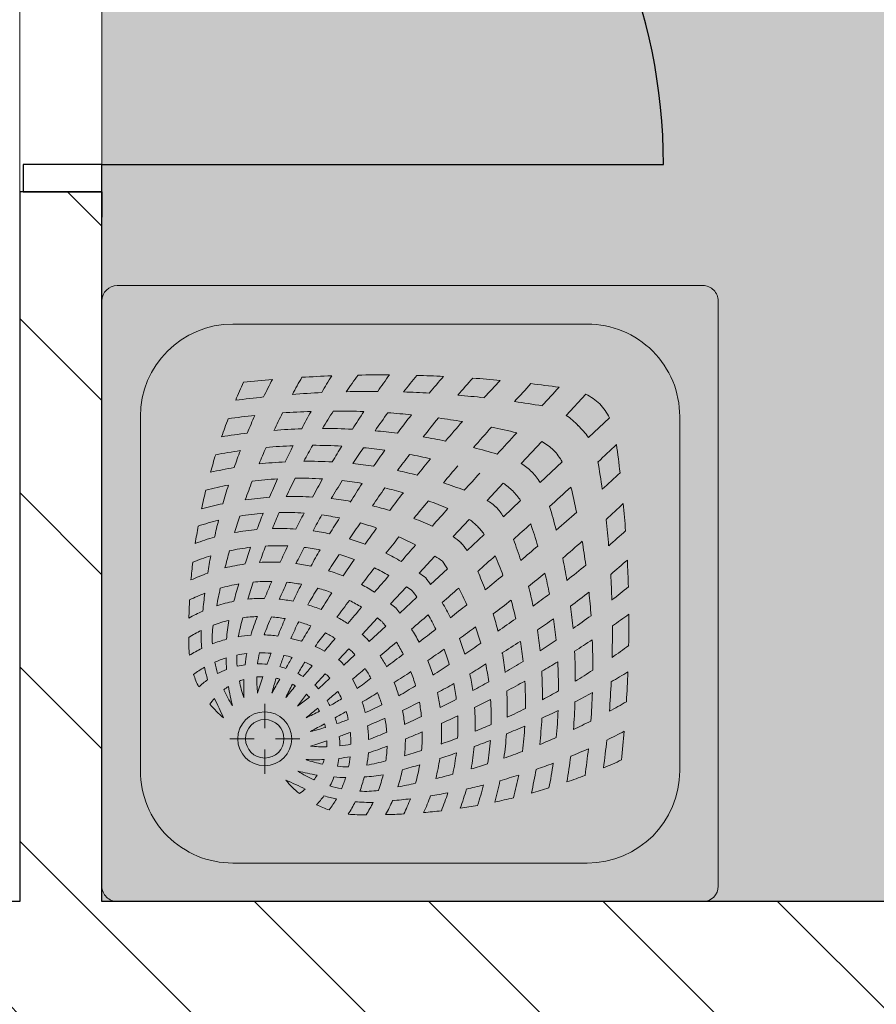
# Model space of a CAD drawing. Header units: millimetres. Extents: x -40063 to 512011, y 350190 to 687060.
# Tile 244 of 256: x 257473 to 258723, y 442857 to 444296. Entities that reach past the tile are written whole.
import ezdxf
from ezdxf.enums import TextEntityAlignment as Align

# ---------------------------------------------------------------- set-up
doc = ezdxf.new("R2010")
doc.units = ezdxf.units.MM
doc.layers.get('0').update_dxf_attribs({"color": 8})
for name, color, linetype in [('Elementy Modelu - Strefy', 8, 'Continuous'), ('Konstrukcja - Ściany zew', 8, 'Continuous'), ('Wnętrze - Umeblowanie', 8, 'Continuous')]:
    doc.layers.add(name, color=color, linetype=linetype)
doc.styles.get("Standard").update_dxf_attribs({"font": 'arial.ttf'})
pattern_1 = [(45, (2007650.3, -1666877.53), (-127.279217, 127.279217), [])]

# ---------------------------------------------------------------- blocks, each defined once
blk = doc.blocks.new('prysznice_0.50_95', base_point=(4418026.4, -2103582.6))
at = {"layer": 'Elementy Modelu - Strefy', "linetype": 'Continuous', "lineweight": 0}
blk.add_hatch(color=255, dxfattribs=at).paths.add_polyline_path([(4416989, -2102322.4), (4416989, -2104922.4), (4419656, -2104922.4), (4419656, -2102322.4)])
at = {"linetype": 'Continuous', "lineweight": 0, "flags": 1}
for tag in ['ROOM_NAME', 'ROOM_NUMBER', 'ROOM_AREA', 'ROOM_PERIM', 'ROOM_WALLS_SURF', 'ROOM_DOORS_SURF', 'ROOM_WINDS_SURF', 'ROOM_BASELEV', 'ROOM_HEIGHT', 'ROOM_NET_AREA', 'ROOM_REDUCED_AREA', 'ROOM_CALC_AREA', 'ROOM_VOLUME']:
    blk.add_attdef(tag, text='', height=200, dxfattribs=at).set_placement((4418026.4, -2103639.7), align=Align.BOTTOM_LEFT)
blk = doc.blocks.new('Symbol Brodzik 16')
at = {"layer": 'Wnętrze - Umeblowanie', "color": 252, "linetype": 'Continuous', "lineweight": 5}
for p, q in [((877.6, 900), (22.6, 900)), ((0.1, 22.5), (0.1, 877.5)), ((900.1, 22.5), (900.1, 877.5)), ((708.8, 843.8), (191.3, 843.8)), ((56.3, 191.2), (56.3, 708.8)), ((237.9, 713.4), (237.9, 677.7)), ((843.8, 191.2), (843.8, 708.8)), ((222.3, 662.2), (186.7, 662.2)), ((289, 662.2), (253.4, 662.2)), ((237.9, 646.7), (237.9, 611)), ((303.1, 601.4), (285.8, 614.3)), ((298.6, 597), (285.8, 614.3)), ((326.3, 567.3), (310.9, 583.8)), ((332.8, 573.8), (316.3, 589.1)), ((360.6, 530.5), (345.5, 546.7)), ((369.5, 539.5), (353.4, 554.6)), ((414.4, 497.7), (390.4, 520)), ((402.4, 485.6), (380, 509.6)), ((460.1, 455.1), (435.1, 478.4)), ((444.9, 440), (421.6, 465)), ((504.6, 413.7), (480, 436.6)), ((486.4, 395.4), (463.5, 420)), ((558.4, 363.5), (533.3, 387)), ((536.5, 341.6), (513.1, 366.8)), ((611.4, 314.2), (586.2, 337.6)), ((585.9, 288.6), (562.4, 313.8)), ((672.3, 257.5), (639.9, 287.6)), ((642.6, 227.8), (612.4, 260.2)), ((741.2, 193.2), (710.4, 221.9)), ((706.8, 158.9), (678.1, 189.6)), ((708.8, 56.2), (191.3, 56.2)), ((877.6, 0), (22.6, 0))]:
    blk.add_line(p, q, dxfattribs=at)
for radius in [39.4, 28.1]:
    blk.add_circle((237.9, 662.2), radius, dxfattribs=at)
for centre, radius, start, end in [((22.6, 877.5), 22.5, 90, 180), ((877.6, 877.5), 22.5, 0, 90), ((191.3, 708.8), 135, 90, 180), ((708.8, 708.8), 135, 0, 90), ((374.7, 636.4), 136.6, 108.2589, 116.5791), ((200.5, 669.4), 163.2, 29.6354, 36.3675), ((380, 567.9), 205.3, 88.3128, 95.6344), ((193.4, 668.2), 196.3, 25.9651, 31.9952), ((219, 667.5), 197.6, 26.2829, 32.3063), ((395.4, -91.5), 864.6, 86.9845, 88.7448), ((221.1, 663.6), 222, 23.6301, 29.5143), ((202.7, 655.5), 265.1, 20.8026, 26.059), ((395.4, -91.5), 864.6, 83.3288, 85.055), ((215.6, 651.8), 280.4, 19.5061, 24.9124), ((192.8, 643.9), 327.2, 17.2778, 22.1643), ((395.4, -91.5), 864.6, 79.7831, 81.4836), ((191.1, 641.3), 354.1, 15.4246, 20.2098), ((220.9, 672.4), 126.6, 35.2917, 42.9165), ((390.6, 519.6), 235.5, 101.8201, 106.3724), ((390.6, 519.6), 235.5, 88.6469, 95.0662), ((335.7, -157.6), 914.5, 82.7867, 84.4272), ((390.6, 519.6), 235.5, 81.5102, 81.7327), ((158.7, 633.5), 409.9, 13.5731, 17.8969), ((91.4, 620.8), 500.5, 11.8149, 15.5001), ((395.4, -91.5), 864.6, 76.2338, 78.0955), ((68.3, 610.9), 550.3, 10.9345, 14.4671), ((374.7, 636.4), 136.6, 129.196, 140.9462), ((-112.4, 1576.4), 935.1, 294.0484, 295.9579), ((235.4, 665.6), 93.2, 48.7297, 55.3816), ((385.9, 555.8), 183, 101.3677, 106.7778), ((200.5, 669.4), 163.2, 17.6042, 23.8079), ((384.8, 618.5), 120.4, 80.9202, 93.938), ((193.4, 668.2), 196.3, 14.6813, 21.0162), ((234.2, -308.9), 1059.9, 80.7899, 80.837), ((219, 667.5), 197.6, 13.8019, 20.7098), ((335.7, -157.6), 914.5, 79.3162, 80.9273), ((335.7, -157.6), 914.5, 75.9876, 77.5746), ((7.9, 599.1), 635.5, 9.7539, 12.944), ((395.4, -91.5), 864.6, 72.6704, 74.4434), ((-79.7, 590.9), 746.4, 8.2388, 11.0494), ((385.9, 555.8), 183, 114.6682, 122.9443), ((235.4, 665.6), 93.2, 32.1387, 37.3696), ((220.9, 672.4), 126.6, 21.1122, 27.6146), ((221.1, 663.6), 222, 11.3577, 18.0521), ((234.2, -308.9), 1059.9, 77.8137, 79.2341), ((207.7, 655.7), 260.2, 9.8051, 15.9308), ((234.2, -308.9), 1059.9, 74.7822, 76.1739), ((218.9, 651.9), 277.2, 8.1122, 14.298), ((335.7, -157.6), 914.5, 72.6385, 74.4189), ((395.4, -91.5), 864.6, 68.9788, 70.8399), ((-197.6, 578.4), 888.9, 7.0667, 9.5129), ((361.1, 416.1), 302.7, 98.8716, 104.2822), ((361.1, 416.1), 302.7, 90.9431, 94.1785), ((361.1, 416.1), 302.7, 80.5246, 85.8025), ((99.3, -526.4), 1279.6, 73.4331, 74.6143), ((192.8, 643.9), 327.2, 6.8416, 12.3555), ((234.2, -308.9), 1059.9, 71.9075, 73.2752), ((191.1, 641.3), 354.1, 5.2184, 10.5629), ((335.7, -157.6), 914.5, 69.2927, 70.9472), ((-387.1, 557.8), 1103.9, 6.1761, 8.2184), ((366.8, 477.9), 225.7, 101.3517, 107.6931), ((237.9, 662.1), 67.7, 26.6695, 27), ((311.3, 389.2), 303.6, 87.4738, 92.4325), ((235.4, 665.6), 93.2, 16.8111, 21.1202), ((359.1, 534.3), 168.8, 89.6302, 95.1753), ((220.9, 672.4), 126.6, 8.378, 13.7023), ((311.3, 389.2), 303.6, 80.2718, 83.408), ((200.5, 669.4), 163.2, 6.7115, 11.9035), ((302.9, 275.5), 433.5, 75.0459, 78.8273), ((193.4, 668.2), 196.3, 4.2183, 9.5363), ((219, 667.5), 197.6, 1.6025, 7.7855), ((99.3, -526.4), 1279.6, 70.9149, 72.0683), ((158.7, 633.5), 409.9, 4.3349, 9.1453), ((91.4, 620.8), 500.5, 3.9186, 8.0135), ((234.2, -308.9), 1059.9, 68.9949, 70.5553), ((395.4, -91.5), 864.6, 65.1461, 67.0472), ((-758.8, 507.8), 1504.2, 5.9584, 7.5213), ((-1096.8, 492.2), 1866.4, 4.8823, 6.1801), ((289.4, 355.6), 341.9, 68.1808, 73.0545), ((221.1, 663.6), 222, 359.6929, 6.0044), ((150.6, -319.6), 1047.7, 72.4325, 73.8593), ((207.7, 655.7), 260.2, 359.1728, 5.1844), ((68.3, 610.9), 550.3, 3.4001, 7.2825), ((335.7, -157.6), 914.5, 65.8073, 67.5698), ((325.5, 475.6), 198.2, 89.1874, 95.9965), ((3.2, -303.5), 1021.8, 71.4234, 72.8305), ((235.4, 665.6), 93.2, 359.6842, 5.0775), ((220.9, 672.4), 126.6, 353.8386, 0.11), ((325.5, 475.6), 198.2, 78.8788, 83.6226), ((200.5, 669.4), 163.2, 354.1913, 0.2556), ((193.4, 668.2), 196.3, 352.6245, 358.5286), ((161.1, 64), 641.3, 66.5712, 69.1241), ((-149.3, -781.7), 1560.9, 66.7074, 67.6945), ((150.6, -319.6), 1047.7, 69.3837, 70.7871), ((218.9, 651.9), 277.2, 357.4706, 3.6927), ((99.3, -526.4), 1279.6, 68.541, 69.6743), ((7.9, 599.1), 635.5, 2.9751, 6.4514), ((234.2, -308.9), 1059.9, 66.1054, 67.5253), ((335.7, -157.6), 914.5, 62.1533, 63.9448), ((-722, -1235.3), 2148.1, 60.8239, 61.4453), ((172.3, 139.7), 528.8, 73.0453, 75.4872), ((3.2, -303.5), 1021.8, 69.3865, 70.3486), ((219, 667.5), 197.6, 349.7336, 355.6196), ((192.8, 643.9), 327.2, 357.326, 3.0068), ((191.1, 641.3), 354.1, 356.003, 1.5769), ((150.6, -319.6), 1047.7, 66.495, 67.884), ((99.3, -526.4), 1279.6, 66.1047, 67.4125), ((-79.7, 590.9), 746.4, 2.295, 5.3301), ((-197.6, 578.4), 888.9, 1.9244, 4.5393), ((234.2, -308.9), 1059.9, 63.0798, 64.6149), ((235.4, 665.6), 93.2, 344.2911, 347.5452), ((220.9, 672.4), 126.6, 341.1955, 345.1989), ((172.3, 139.7), 528.8, 69.2224, 71.1284), ((200.5, 669.4), 163.2, 343.2389, 347.4953), ((3.2, -303.5), 1021.8, 66.3258, 67.874), ((221.1, 663.6), 222, 348.8556, 354.1687), ((-172.8, -726.4), 1499.3, 64.757, 65.7943), ((-149.3, -781.7), 1560.9, 64.623, 65.5906), ((158.7, 633.5), 409.9, 355.9929, 1.0759), ((-387.1, 557.8), 1103.9, 1.91, 4.0711), ((263.7, 525.3), 136.6, 129.0538, 140.804), ((-676.3, 1012.4), 935.1, 334.0421, 335.9516), ((-5397.1, -6293.3), 8965.9, 50.42289, 50.56384), ((108.3, 213.3), 459.2, 62.8458, 65.562), ((235.4, 665.6), 93.2, 328.887, 332.1066), ((-722, -1235.3), 2148.1, 59.8538, 60.3474), ((193.4, 668.2), 196.3, 342.269, 346.9597), ((172.3, 139.7), 528.8, 63.4273, 66.3293), ((3.2, -303.5), 1021.8, 63.2147, 64.756), ((207.7, 655.7), 260.2, 349.5692, 354.2534), ((91.4, 620.8), 500.5, 356.746, 1.1309), ((150.6, -319.6), 1047.7, 63.4759, 65.0958), ((99.3, -526.4), 1279.6, 63.7037, 64.8768), ((-758.8, 507.8), 1504.2, 2.7123, 4.3514), ((234.2, -308.9), 1059.9, 59.8831, 61.4256), ((234.5, 664.6), 93.2, 214.6184, 221.2703), ((344.2, 514.1), 183, 147.0557, 155.3318), ((484, 539), 302.7, 165.7178, 171.1284), ((220.9, 672.4), 126.6, 328.4757, 332.4216), ((-5397.1, -6293.3), 8965.9, 50.17826, 50.31035), ((108.3, 213.3), 459.2, 58.2405, 60.6812), ((-722, -1235.3), 2148.1, 58.4256, 59.1259), ((219, 667.5), 197.6, 338.4256, 343.8597), ((218.9, 651.9), 277.2, 348.1088, 352.6732), ((-172.8, -726.4), 1499.3, 62.5826, 63.6046), ((192.8, 643.9), 327.2, 349.0008, 353.0845), ((-149.3, -781.7), 1560.9, 62.6595, 63.6145), ((68.3, 610.9), 550.3, 356.558, 0.7271), ((7.9, 599.1), 635.5, 356.7869, 0.5306), ((150.6, -319.6), 1047.7, 60.4879, 61.9464), ((99.3, -526.4), 1279.6, 61.1733, 62.4624), ((-1096.8, 492.2), 1866.4, 2.2181, 3.5573), ((234.5, 664.6), 93.2, 232.6304, 237.8613), ((422.2, 533.2), 225.7, 162.3069, 168.6483), ((237.9, 662.1), 67.7, 243, 243.3305), ((510.9, 588.8), 303.6, 177.5675, 182.5262), ((424.4, 574.6), 198.2, 174.0035, 180.8126), ((1203.6, 896.9), 1021.8, 197.1695, 198.5766), ((760.4, 727.8), 528.8, 194.5128, 196.9547), ((2135.4, 1622.1), 2148.1, 208.5547, 209.1761), ((686.7, 791.8), 459.2, 204.438, 207.1542), ((7193.3, 6297.1), 8965.9, 219.43616, 219.57711), ((234.5, 664.6), 93.2, 313.4687, 315.4047), ((235.4, 665.6), 93.2, 314.5953, 316.5313), ((200.5, 669.4), 163.2, 332.066, 336.3044), ((221.1, 663.6), 222, 337.8477, 343.1726), ((172.3, 139.7), 528.8, 57.2921, 60.3822), ((3.2, -303.5), 1021.8, 60.0048, 61.5377), ((191.1, 641.3), 354.1, 347.9688, 351.9467), ((-172.8, -726.4), 1499.3, 60.527, 61.5397), ((-149.3, -781.7), 1560.9, 60.573, 61.6817), ((-79.7, 590.9), 746.4, 356.8297, 0.1009), ((263.7, 525.3), 136.6, 153.4209, 161.7411), ((227.7, 679.2), 126.6, 227.0835, 234.7083), ((380.5, 509.4), 235.5, 163.6276, 168.1799), ((234.5, 664.6), 93.2, 248.8798, 253.1889), ((234.5, 664.6), 93.2, 297.8934, 301.113), ((227.7, 679.2), 126.6, 311.099, 312.8153), ((220.9, 672.4), 126.6, 317.1847, 318.901), ((193.4, 668.2), 196.3, 331.6521, 336.0954), ((108.3, 213.3), 459.2, 51.6933, 54.8257), ((-722, -1235.3), 2148.1, 56.8944, 57.6723), ((207.7, 655.7), 260.2, 339.384, 344.127), ((158.7, 633.5), 409.9, 348.655, 352.3383), ((-197.6, 578.4), 888.9, 357.151, 359.9641), ((150.6, -319.6), 1047.7, 57.2873, 58.9284), ((99.3, -526.4), 1279.6, 58.4809, 59.7549), ((230.7, 699.5), 163.2, 233.6325, 240.3646), ((344.2, 514.1), 183, 163.2222, 168.6323), ((227.7, 679.2), 126.6, 242.3854, 248.8878), ((484, 539), 302.7, 175.8215, 179.0569), ((234.5, 664.6), 93.2, 264.9225, 270.3158), ((234.5, 664.6), 93.2, 282.4548, 285.7089), ((227.7, 679.2), 126.6, 297.5784, 301.5243), ((686.7, 791.8), 459.2, 209.3188, 211.7595), ((7193.3, 6297.1), 8965.9, 219.68965, 219.82174), ((230.7, 699.5), 163.2, 305.8661, 307.4927), ((200.5, 669.4), 163.2, 322.5073, 324.1339), ((-5397.1, -6293.3), 8965.9, 49.84635, 50.00011), ((219, 667.5), 197.6, 326.8839, 331.6539), ((218.9, 651.9), 277.2, 337.9613, 342.5935), ((-141.8, -444.4), 1190.7, 56.961, 58.3262), ((3.2, -303.5), 1021.8, 56.9406, 58.4743), ((91.4, 620.8), 500.5, 350.3185, 353.6011), ((-172.8, -726.4), 1499.3, 58.299, 59.4723), ((-149.3, -781.7), 1560.9, 58.5275, 59.521), ((-387.1, 557.8), 1103.9, 357.8977, 0.2141), ((230.7, 699.5), 163.2, 246.1921, 252.3958), ((365.8, 540.9), 168.8, 174.8247, 180.3698), ((227.7, 679.2), 126.6, 256.2977, 261.622), ((510.9, 588.8), 303.6, 186.592, 189.7282), ((227.7, 679.2), 126.6, 269.89, 276.1614), ((424.4, 574.6), 198.2, 186.3774, 191.1212), ((1203.6, 896.9), 1021.8, 199.6514, 200.6135), ((227.7, 679.2), 126.6, 284.8011, 288.8045), ((760.4, 727.8), 528.8, 198.8716, 200.7776), ((2135.4, 1622.1), 2148.1, 209.6526, 210.1462), ((230.7, 699.5), 163.2, 293.6956, 297.934), ((231.8, 706.7), 196.3, 305.3872, 307.0355), ((193.4, 668.2), 196.3, 322.9645, 324.6128), ((221.1, 663.6), 222, 326.5145, 331.2419), ((-2093.3, -2811.2), 4199.8, 52.9007, 53.3154), ((-722, -1235.3), 2148.1, 55.327, 56.1089), ((192.8, 643.9), 327.2, 339.8931, 344.0222), ((68.3, 610.9), 550.3, 350.4941, 353.5633), ((332.1, 520.1), 205.3, 174.3656, 181.6872), ((231.8, 706.7), 196.3, 238.0048, 244.0349), ((230.7, 699.5), 163.2, 258.0965, 263.2885), ((230.7, 699.5), 163.2, 269.7444, 275.8087), ((230.7, 699.5), 163.2, 282.5047, 286.7611), ((231.8, 706.7), 196.3, 293.9046, 298.3479), ((7193.3, 6297.1), 8965.9, 219.99989, 220.15365), ((232.6, 681.1), 197.6, 310.3725, 312.2207), ((219, 667.5), 197.6, 317.7793, 319.6275), ((-5397.1, -6293.3), 8965.9, 49.4635, 49.66419), ((207.7, 655.7), 260.2, 328.7474, 333.23), ((191.1, 641.3), 354.1, 339.249, 343.1565), ((-141.8, -444.4), 1190.7, 54.2862, 55.6498), ((-130.7, -617.6), 1358, 56.8954, 58.2556), ((7.9, 599.1), 635.5, 351.3186, 354.0676), ((-172.8, -726.4), 1499.3, 56.1119, 57.1735), ((-149.3, -781.7), 1560.9, 56.3273, 57.4598), ((-758.8, 507.8), 1504.2, 359.5991, 1.3466), ((150.6, -319.6), 1047.7, 53.8072, 55.4332), ((380.5, 509.4), 235.5, 174.9338, 181.3531), ((281.5, 515.2), 120.4, 176.062, 189.0798), ((231.8, 706.7), 196.3, 248.9838, 255.3187), ((231.8, 706.7), 196.3, 283.0403, 287.731), ((2135.4, 1622.1), 2148.1, 210.8741, 211.5744), ((686.7, 791.8), 459.2, 215.1743, 218.3067), ((221.1, 663.6), 222, 317.7982, 319.7047), ((218.9, 651.9), 277.2, 327.2617, 331.8043), ((-2093.3, -2811.2), 4199.8, 52.082, 52.5038), ((158.7, 633.5), 409.9, 340.8198, 344.2758), ((-79.7, 590.9), 746.4, 351.9913, 354.4114), ((-1096.8, 492.2), 1866.4, 359.6289, 1.0375), ((232.6, 681.1), 197.6, 237.6937, 243.7171), ((484, 539), 302.7, 184.1975, 189.4754), ((231.8, 706.7), 196.3, 260.4637, 265.7817), ((624.6, 597.1), 433.5, 191.1727, 194.9541), ((544.5, 610.6), 341.9, 196.9455, 201.8192), ((231.8, 706.7), 196.3, 271.4714, 277.3755), ((836, 739), 641.3, 200.8759, 203.4288), ((1203.6, 896.9), 1021.8, 202.126, 203.6742), ((760.4, 727.8), 528.8, 203.6707, 206.5727), ((232.6, 681.1), 197.6, 298.3461, 303.1161), ((236.5, 678.9), 222, 310.2953, 312.2018), ((-722, -1235.3), 2148.1, 53.8291, 54.6041), ((91.4, 620.8), 500.5, 343.6182, 346.5984), ((-414.9, -951.1), 1762.5, 54.6668, 55.6992), ((1208.9, 665.9), 1059.9, 189.163, 189.2101), ((232.6, 681.1), 197.6, 249.2902, 256.1981), ((232.6, 681.1), 197.6, 286.1403, 291.5744), ((236.5, 678.9), 222, 298.7581, 303.4855), ((7193.3, 6297.1), 8965.9, 220.33581, 220.5365), ((244.3, 692.3), 260.2, 307.4055, 309.2965), ((207.7, 655.7), 260.2, 320.7035, 322.5945), ((-5397.1, -6293.3), 8965.9, 49.07276, 49.2793), ((192.8, 643.9), 327.2, 330.1244, 334.3116), ((-130.7, -617.6), 1358, 54.4189, 55.6212), ((-197.6, 578.4), 888.9, 352.9007, 355.0176), ((-172.8, -726.4), 1499.3, 53.7268, 54.9619), ((-149.3, -781.7), 1560.9, 53.9349, 55.0232), ((991.5, 504.7), 864.6, 181.2552, 183.0155), ((236.5, 678.9), 222, 240.4857, 246.3699), ((380.5, 509.4), 235.5, 188.2673, 188.4898), ((1057.6, 564.4), 914.5, 185.5728, 187.2133), ((232.6, 681.1), 197.6, 262.2145, 268.3975), ((232.6, 681.1), 197.6, 274.3804, 280.2664), ((3711.2, 2993.3), 4199.8, 216.6846, 217.0992), ((218.9, 651.9), 277.2, 319.2818, 321.2599), ((191.1, 641.3), 354.1, 329.771, 333.8624), ((-2093.3, -2811.2), 4199.8, 51.2952, 51.7119), ((-722, -1235.3), 2148.1, 52.1041, 52.9721), ((68.3, 610.9), 550.3, 344.0734, 346.9579), ((-387.1, 557.8), 1103.9, 354.2825, 356.0781), ((1208.9, 665.9), 1059.9, 190.7659, 192.1863), ((236.5, 678.9), 222, 251.9479, 258.6423), ((1426.5, 800.8), 1279.6, 195.3857, 196.5669), ((236.5, 678.9), 222, 275.8313, 281.1444), ((1203.6, 896.9), 1021.8, 205.244, 206.7853), ((236.5, 678.9), 222, 286.8274, 292.1523), ((760.4, 727.8), 528.8, 209.6178, 212.7079), ((2135.4, 1622.1), 2148.1, 212.3277, 213.1056), ((244.3, 692.3), 260.2, 296.77, 301.2526), ((248.2, 681.1), 277.2, 308.7401, 310.7182), ((-5397.1, -6293.3), 8965.9, 48.69477, 48.89871), ((158.7, 633.5), 409.9, 332.1446, 335.9229), ((7.9, 599.1), 635.5, 345.4628, 348.1213), ((-414.9, -951.1), 1762.5, 52.6863, 53.6473), ((-130.7, -617.6), 1358, 51.6788, 53.1067), ((244.5, 697.3), 265.1, 243.941, 249.1974), ((1219.6, 749.4), 1047.7, 196.1407, 197.5675), ((236.5, 678.9), 222, 263.9956, 270.3071), ((1681.7, 1049.4), 1560.9, 202.3055, 203.2926), ((1626.5, 1072.8), 1499.3, 204.2057, 205.243), ((244.3, 692.3), 260.2, 285.873, 290.616), ((248.2, 681.1), 277.2, 298.1957, 302.7383), ((7193.3, 6297.1), 8965.9, 220.7207, 220.92724), ((256.2, 707.3), 327.2, 305.219, 307.1214), ((192.8, 643.9), 327.2, 322.8786, 324.781), ((-79.7, 590.9), 746.4, 346.7772, 349.1685), ((-758.8, 507.8), 1504.2, 356.7305, 358.1547), ((-172.8, -726.4), 1499.3, 51.092, 52.2703), ((244.3, 692.3), 260.2, 254.0692, 260.1949), ((244.3, 692.3), 260.2, 264.8156, 270.8272), ((244.3, 692.3), 260.2, 275.7466, 280.4308), ((3711.2, 2993.3), 4199.8, 217.4962, 217.918), ((191.1, 641.3), 354.1, 322.7694, 324.6845), ((91.4, 620.8), 500.5, 336.0335, 339.3719), ((-2093.3, -2811.2), 4199.8, 50.3676, 50.8228), ((-722, -1235.3), 2148.1, 50.4106, 51.2332), ((-1096.8, 492.2), 1866.4, 357.2023, 358.4067), ((991.5, 504.7), 864.6, 184.945, 186.6712), ((248.2, 684.5), 280.4, 245.0876, 250.4939), ((1057.6, 564.4), 914.5, 189.0727, 190.6838), ((248.2, 681.1), 277.2, 287.4065, 292.0387), ((2135.4, 1622.1), 2148.1, 213.8911, 214.673), ((256.2, 707.3), 327.2, 295.6884, 299.8756), ((258.8, 709), 354.1, 305.3155, 307.2306), ((-5397.1, -6293.3), 8965.9, 48.23989, 48.45865), ((68.3, 610.9), 550.3, 336.8765, 340.0727), ((-197.6, 578.4), 888.9, 348.3139, 350.441), ((-414.9, -951.1), 1762.5, 50.477, 51.6335), ((-130.7, -617.6), 1358, 48.5988, 49.9547), ((256.2, 707.3), 327.2, 247.8357, 252.7222), ((1208.9, 665.9), 1059.9, 193.8261, 195.2178), ((248.2, 681.1), 277.2, 255.702, 261.8878), ((1426.5, 800.8), 1279.6, 197.9317, 199.0851), ((1219.6, 749.4), 1047.7, 199.2129, 200.6163), ((248.2, 681.1), 277.2, 266.3073, 272.5294), ((1681.7, 1049.4), 1560.9, 204.4094, 205.377), ((248.2, 681.1), 277.2, 277.3268, 281.8912), ((1626.5, 1072.8), 1499.3, 206.3954, 207.4174), ((1203.6, 896.9), 1021.8, 208.4623, 209.9952), ((1344.4, 1041.9), 1190.7, 211.6738, 213.039), ((258.8, 709), 354.1, 296.1376, 300.229), ((7193.3, 6297.1), 8965.9, 221.10129, 221.30523), ((158.7, 633.5), 409.9, 325.7281, 327.5674), ((-387.1, 557.8), 1103.9, 350.3933, 352.2198), ((256.2, 707.3), 327.2, 285.9778, 290.1069), ((3711.2, 2993.3), 4199.8, 218.2881, 218.7048), ((266.6, 741.4), 409.9, 302.4326, 304.2719), ((7.9, 599.1), 635.5, 338.9514, 341.8723), ((-2093.3, -2811.2), 4199.8, 49.4605, 49.9012), ((-722, -1235.3), 2148.1, 48.5006, 49.5053), ((991.5, 504.7), 864.6, 188.5164, 190.2169), ((258.8, 709), 354.1, 249.7902, 254.5754), ((256.2, 707.3), 327.2, 257.6445, 263.1584), ((256.2, 707.3), 327.2, 266.9932, 272.674), ((256.2, 707.3), 327.2, 276.9155, 280.9992), ((258.8, 709), 354.1, 286.8435, 290.751), ((2135.4, 1622.1), 2148.1, 215.3959, 216.1709), ((266.6, 741.4), 409.9, 294.0771, 297.8554), ((463.2, 441.7), 90, 303.6661, 312.8255), ((458.4, 436.8), 90, 317.1745, 326.3339), ((-758.8, 507.8), 1504.2, 353.6708, 355.1313), ((-414.9, -951.1), 1762.5, 47.9821, 49.0561), ((1057.6, 564.4), 914.5, 192.4254, 194.0124), ((1208.9, 665.9), 1059.9, 196.7248, 198.0925), ((258.8, 709), 354.1, 259.4371, 264.7816), ((258.8, 709), 354.1, 278.0533, 282.0312), ((1203.6, 896.9), 1021.8, 211.5257, 213.0594), ((1344.4, 1041.9), 1190.7, 214.3502, 215.7138), ((485.3, 416), 90, 314.4529, 324.3532), ((-5397.1, -6293.3), 8965.9, 47.79438, 48.01125), ((266.6, 741.4), 409.9, 252.1031, 256.4269), ((1426.5, 800.8), 1279.6, 200.3257, 201.459), ((258.8, 709), 354.1, 268.4231, 273.997), ((1219.6, 749.4), 1047.7, 202.116, 203.505), ((1681.7, 1049.4), 1560.9, 206.3855, 207.3405), ((1626.5, 1072.8), 1499.3, 208.4603, 209.473), ((266.6, 741.4), 409.9, 285.7242, 289.1802), ((279.2, 808.6), 500.5, 290.6281, 293.9665), ((7193.3, 6297.1), 8965.9, 221.54135, 221.76011), ((484.1, 414.8), 90, 305.6468, 315.5471), ((-197.6, 578.4), 888.9, 343.3, 345.5982), ((-2093.3, -2811.2), 4199.8, 48.4326, 48.975), ((-1096.8, 492.2), 1866.4, 354.6558, 355.8863), ((266.6, 741.4), 409.9, 260.8547, 265.6651), ((266.6, 741.4), 409.9, 268.9241, 274.0071), ((266.6, 741.4), 409.9, 277.6617, 281.345), ((3711.2, 2993.3), 4199.8, 219.1772, 219.6324), ((509.3, 384.4), 90, 317.8442, 328.6878), ((-387.1, 557.8), 1103.9, 346.1926, 348.1444), ((-722, -1235.3), 2148.1, 46.322, 47.2438), ((279.2, 808.6), 500.5, 254.5, 258.1851), ((991.5, 504.7), 864.6, 191.9045, 193.7662), ((1057.6, 564.4), 914.5, 195.5811, 197.3615), ((279.2, 808.6), 500.5, 283.4016, 286.3818), ((1851.2, 1315), 1762.5, 214.3008, 215.3332), ((2135.4, 1622.1), 2148.1, 217.0279, 217.8959), ((289.2, 831.7), 550.3, 289.9273, 293.1235), ((515.7, 390.7), 90, 301.3122, 312.1558), ((-5397.1, -6293.3), 8965.9, 47.28524, 47.55497), ((279.2, 808.6), 500.5, 261.9865, 266.0814), ((1208.9, 665.9), 1059.9, 199.4447, 201.0051), ((1426.5, 800.8), 1279.6, 202.5875, 203.8953), ((279.2, 808.6), 500.5, 268.8691, 273.254), ((1219.6, 749.4), 1047.7, 204.9042, 206.5241), ((1681.7, 1049.4), 1560.9, 208.3183, 209.427), ((279.2, 808.6), 500.5, 276.3989, 279.6815), ((1626.5, 1072.8), 1499.3, 210.5277, 211.701), ((1517.7, 1030.8), 1358, 211.7444, 213.1046), ((289.2, 831.7), 550.3, 283.0421, 285.9266), ((536.1, 363.4), 90, 315.3193, 326.8531), ((289.2, 831.7), 550.3, 255.5329, 259.0655), ((289.2, 831.7), 550.3, 276.4367, 279.5059), ((300.9, 892.2), 635.5, 288.1277, 291.0486), ((3711.2, 2993.3), 4199.8, 220.0988, 220.5395), ((7193.3, 6297.1), 8965.9, 221.98875, 222.20562), ((536.7, 364), 90, 303.1469, 314.6807), ((592.1, 308), 11.2, 314.6807, 315.3193), ((-758.8, 507.8), 1504.2, 350.4034, 351.9611), ((-2093.3, -2811.2), 4199.8, 47.2646, 47.747), ((289.2, 831.7), 550.3, 262.7175, 266.5999), ((289.2, 831.7), 550.3, 269.2729, 273.442), ((300.9, 892.2), 635.5, 281.8787, 284.5372), ((2135.4, 1622.1), 2148.1, 218.7668, 219.5894), ((309.2, 979.7), 746.4, 286.3701, 288.9778), ((563.4, 335), 90, 315.7211, 328.2033), ((-1096.8, 492.2), 1866.4, 351.9982, 353.2744), ((300.9, 892.2), 635.5, 257.056, 260.2461), ((991.5, 504.7), 864.6, 195.5566, 197.3296), ((1057.6, 564.4), 914.5, 199.0528, 200.7073), ((1208.9, 665.9), 1059.9, 202.4747, 203.8946), ((300.9, 892.2), 635.5, 263.5486, 267.0249), ((300.9, 892.2), 635.5, 275.9324, 278.6814), ((1626.5, 1072.8), 1499.3, 212.8265, 213.8881), ((1517.7, 1030.8), 1358, 214.3788, 215.5811), ((1851.2, 1315), 1762.5, 216.3527, 217.3137), ((565, 336.6), 90, 301.7967, 314.2789), ((309.2, 979.7), 746.4, 258.9506, 261.7612), ((1426.5, 800.8), 1279.6, 205.1232, 206.2963), ((300.9, 892.2), 635.5, 269.4694, 273.2131), ((1219.6, 749.4), 1047.7, 208.0536, 209.5121), ((1681.7, 1049.4), 1560.9, 210.479, 211.4725), ((309.2, 979.7), 746.4, 280.8315, 283.2228), ((321.7, 1097.6), 888.9, 284.4018, 286.7), ((7193.3, 6297.1), 8965.9, 222.44503, 222.71476), ((594.1, 302.1), 90, 316.7747, 330.3169), ((-5397.1, -6293.3), 8965.9, 46.7042, 46.94007), ((309.2, 979.7), 746.4, 264.6699, 267.705), ((309.2, 979.7), 746.4, 269.8991, 273.1703), ((309.2, 979.7), 746.4, 275.5886, 278.0087), ((3711.2, 2993.3), 4199.8, 221.025, 221.5674), ((598, 306), 90, 299.6831, 313.2253), ((991.5, 504.7), 864.6, 199.1601, 201.0212), ((321.7, 1097.6), 888.9, 260.4871, 262.9333), ((321.7, 1097.6), 888.9, 279.559, 281.6861), ((1851.2, 1315), 1762.5, 218.3665, 219.523), ((2135.4, 1622.1), 2148.1, 220.4947, 221.4994), ((635.7, 272.1), 90, 311.5135, 326.1201), ((1057.6, 564.4), 914.5, 202.4302, 204.1927), ((321.7, 1097.6), 888.9, 265.4607, 268.0756), ((1208.9, 665.9), 1059.9, 205.3851, 206.9202), ((1426.5, 800.8), 1279.6, 207.5376, 208.8267), ((321.7, 1097.6), 888.9, 270.0359, 272.849), ((1219.6, 749.4), 1047.7, 211.0716, 212.7127), ((1681.7, 1049.4), 1560.9, 212.5402, 213.6727), ((321.7, 1097.6), 888.9, 274.9824, 277.0993), ((1626.5, 1072.8), 1499.3, 215.0381, 216.2732), ((1517.7, 1030.8), 1358, 216.8933, 218.3212), ((342.2, 1287.1), 1103.9, 281.8556, 283.8074), ((628, 264.4), 90, 303.8799, 318.4865), ((191.3, 191.2), 135, 180, 270), ((342.2, 1287.1), 1103.9, 261.7816, 263.8239), ((342.2, 1287.1), 1103.9, 273.9219, 275.7175), ((342.2, 1287.1), 1103.9, 277.7802, 279.6067), ((708.8, 191.2), 135, 270, 0), ((660.7, 233.4), 90, 317.6817, 333.4813), ((342.2, 1287.1), 1103.9, 265.9289, 268.09), ((342.2, 1287.1), 1103.9, 269.7859, 272.1023), ((392.2, 1658.8), 1504.2, 278.0389, 279.5966), ((7193.3, 6297.1), 8965.9, 223.05993, 223.2958), ((666.6, 239.4), 90, 296.5187, 312.3183), ((991.5, 504.7), 864.6, 202.9528, 204.8539), ((392.2, 1658.8), 1504.2, 262.4787, 264.0416), ((1057.6, 564.4), 914.5, 206.0552, 207.8467), ((392.2, 1658.8), 1504.2, 265.6486, 267.2877), ((1208.9, 665.9), 1059.9, 208.5744, 210.1169), ((392.2, 1658.8), 1504.2, 274.8687, 276.3292), ((1851.2, 1315), 1762.5, 220.9439, 222.0179), ((2135.4, 1622.1), 2148.1, 222.7562, 223.678), ((3711.2, 2993.3), 4199.8, 222.253, 222.7354), ((1426.5, 800.8), 1279.6, 210.2451, 211.5191), ((392.2, 1658.8), 1504.2, 268.6534, 270.4009), ((1219.6, 749.4), 1047.7, 214.5668, 216.1928), ((1681.7, 1049.4), 1560.9, 214.9768, 216.0651), ((392.2, 1658.8), 1504.2, 271.8453, 273.2695), ((1626.5, 1072.8), 1499.3, 217.7297, 218.908), ((1517.7, 1030.8), 1358, 220.0453, 221.4012), ((407.9, 1996.9), 1866.4, 276.7256, 278.0018), ((407.9, 1996.9), 1866.4, 263.8199, 265.1177), ((407.9, 1996.9), 1866.4, 266.4427, 267.7819), ((407.9, 1996.9), 1866.4, 268.9625, 270.3711), ((407.9, 1996.9), 1866.4, 271.5933, 272.7977), ((407.9, 1996.9), 1866.4, 274.1137, 275.3442), ((22.6, 22.5), 22.5, 180, 270), ((877.6, 22.5), 22.5, 270, 0)]:
    blk.add_arc(centre, radius, start, end, dxfattribs=at)
blk = doc.blocks.new('Ściana_216', base_point=(4419956, -2106912.4))
at = {"layer": 'Konstrukcja - Ściany zew', "linetype": 'Continuous'}
h = blk.add_hatch(dxfattribs=at)
h.set_pattern_fill('Bloczki_ceramiczne', color=256, style=0, pattern_type=2)
h.set_pattern_definition(pattern_1)
h.paths.add_polyline_path([(4419656, -2106912.4), (4419956, -2107412.4), (4419956, -2096992.4), (4419656, -2096992.4)])
at = {"layer": 'Konstrukcja - Ściany zew', "linetype": 'Continuous', "flags": 128}
for points in [[(4419656, -2102322.4), (4419656, -2104922.4)], [(4419656, -2105042.4), (4419656, -2106912.4)]]:
    blk.add_lwpolyline(points, dxfattribs=at)
blk = doc.blocks.new('Drzwi 16_10')
at = {"layer": 'Konstrukcja - Ściany zew', "linetype": 'Continuous'}
for p, q in [((410, 0), (410, 820)), ((-450, 0), (-487, 0)), ((-410, 0), (-450, 0)), ((-450, 0), (-450, -115)), ((-450, 0), (-450, -115)), ((-410, -115), (-410, 0)), ((450, 0), (410, 0)), ((410, 0), (410, -115)), ((450, -115), (450, 0)), ((450, 0), (450, -115)), ((450, 0), (487, 0)), ((-450, -115), (-410, -115)), ((-450, -115), (-450, -120)), ((410, -115), (450, -115)), ((450, -115), (450, -120)), ((-450, -120), (-487, -120)), ((450, -120), (487, -120))]:
    blk.add_line(p, q, dxfattribs=at)
blk.add_arc((410, 0), 820, 90, 180, dxfattribs=at)
blk = doc.blocks.new('Ściana_222', base_point=(4414241.7, -2105042.4))
at = {"layer": 'Konstrukcja - Ściany zew', "linetype": 'Continuous'}
h = blk.add_hatch(dxfattribs=at)
h.set_pattern_fill('Bloczki_ceramiczne', color=256, style=0, pattern_type=2)
h.set_pattern_definition(pattern_1)
h.paths.add_polyline_path([(4419656, -2104922.4), (4418619, -2104922.4), (4418619, -2105037.4), (4418619, -2105042.4), (4419656, -2105042.4)])
for p, q in [((4418619, -2104922.4), (4418656, -2104922.4)), ((4418619, -2104922.4), (4418619, -2105037.4)), ((4418619, -2105037.4), (4418619, -2105042.4)), ((4418619, -2105042.4), (4418656, -2105042.4))]:
    blk.add_line(p, q, dxfattribs=at)
at = {"layer": 'Konstrukcja - Ściany zew', "linetype": 'Continuous', "flags": 128}
for points in [[(4419656, -2104922.4), (4418619, -2104922.4)], [(4418619, -2105042.4), (4419656, -2105042.4)]]:
    blk.add_lwpolyline(points, dxfattribs=at)
at = {"layer": 'Konstrukcja - Ściany zew', "linetype": 'Continuous', "zscale": 1000}
blk.add_blockref('Drzwi 16_10', (4418169, -2104922.4), dxfattribs=at)

msp = doc.modelspace()

# ---------------------------------------------------------------- linework, layer by layer
at = {"layer": 'Elementy Modelu - Strefy', "color": 255, "linetype": 'Continuous', "lineweight": 0, "flags": 128}
for points in [[(257472.66241, 445674.04899), (255602.66241, 445674.04899), (255602.66241, 443007.06431), (257472.66241, 443007.06431)], [(260192.66241, 445674.04899), (257592.66241, 445674.04899), (257592.66241, 443007.06431), (260192.66241, 443007.06431)]]:
    msp.add_lwpolyline(points, close=True, dxfattribs=at)

# ---------------------------------------------------------------- block references
at = {"layer": 'Elementy Modelu - Strefy', "color": 5, "linetype": 'Continuous', "lineweight": 13, "rotation": 270}
msp.add_blockref('prysznice_0.50_95', (258932.48957, 444636.72176), dxfattribs=at)
at = {"layer": 'Konstrukcja - Ściany zew', "rotation": 270}
for name, p in [('Ściana_222', (257472.66241, 448421.40809)), ('Ściana_216', (255602.66241, 442707.06431))]:
    msp.add_blockref(name, p, dxfattribs=at)
at = {"layer": 'Wnętrze - Umeblowanie', "color": 252, "linetype": 'Continuous', "lineweight": 5, "zscale": 1000, "rotation": 89.99999999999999}
msp.add_blockref('Symbol Brodzik 16', (258492.66241, 443007.06431), dxfattribs=at)

doc.saveas('drawing.dxf')
